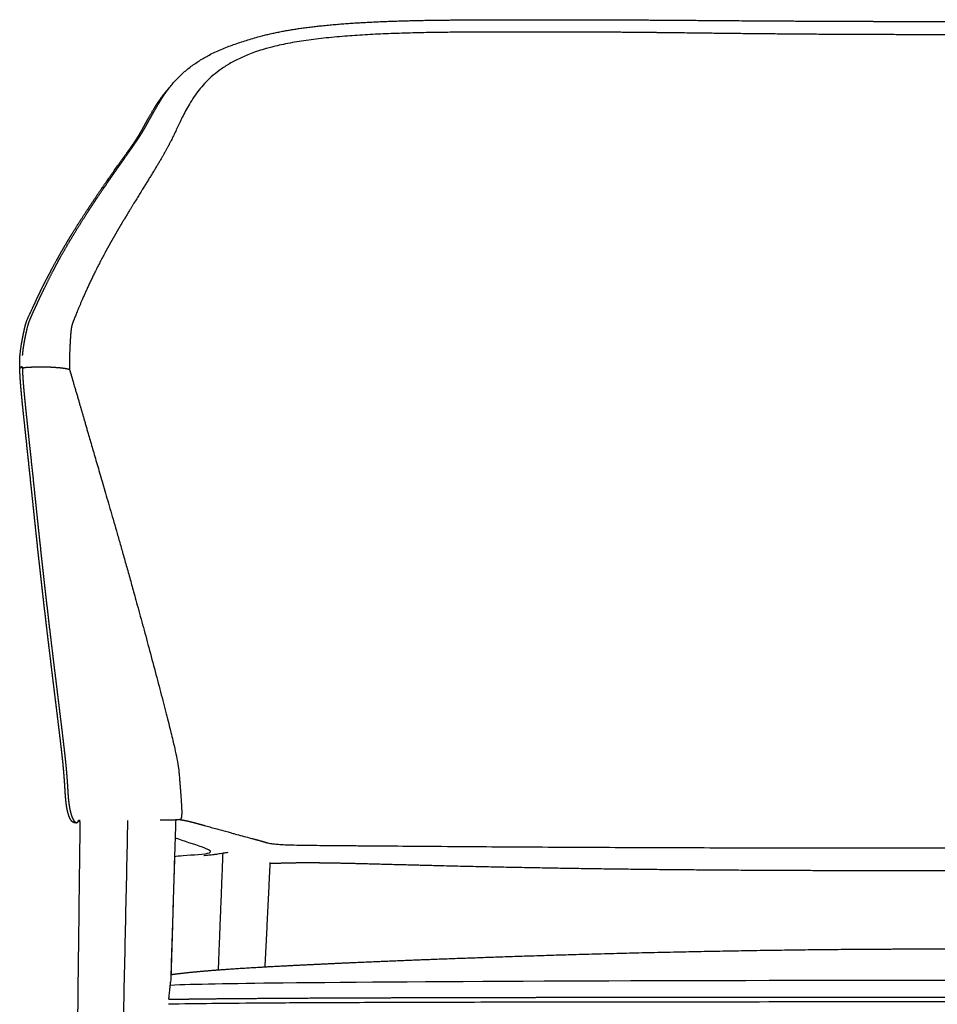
# Model space of a CAD drawing. Header units: millimetres. Extents: x 1682 to 3183, y 1190 to 3069.
# Tile 8 of 9: x 2610 to 2897, y 2761 to 3069. Entities that reach past the tile are written whole.
import ezdxf

# ---------------------------------------------------------------- set-up
doc = ezdxf.new("R2010")
doc.units = ezdxf.units.MM
doc.header["$MEASUREMENT"] = 0
doc.layers.add('2DVýkres$viditelné$tečné', color=7, linetype='Continuous', true_color=0x000000)
doc.layers.add('2DVýkres$viditelné$čáry', color=7, linetype='Continuous', true_color=0x000000)

msp = doc.modelspace()

# ---------------------------------------------------------------- linework, layer by layer
at = {"layer": '2DVýkres$viditelné$tečné'}
for points, weights, knots in [([(3167.78, 2959.35), (3167.78, 2960.19), (3167.78, 2961.03), (3167.76, 2961.93), (3167.75, 2962.89), (3167.73, 2963.85), (3167.69, 2964.81), (3167.62, 2966.89), (3167.51, 2968.72), (3167.41, 2970.02), (3167.21, 2972.63), (3167.04, 2973.13), (3166.48, 2974.55), (3165.37, 2977.4), (3162.7, 2983.92), (3159.38, 2990.54), (3152.75, 3003.77), (3143.55, 3017.39), (3138.55, 3026.08), (3137.3, 3028.25), (3136.31, 3030.11), (3135.25, 3032.33), (3134.19, 3034.54), (3133.06, 3037.1), (3131.34, 3040.29), (3127.9, 3046.66), (3122.11, 3055.54), (3104.48, 3060.05), (3086.85, 3064.55), (3057.38, 3064.67), (3032.1, 3064.7), (3019.46, 3064.71), (3007.86, 3064.7), (2997.88, 3064.64), (2987.9, 3064.58), (2979.53, 3064.46), (2971.73, 3064.37), (2940.55, 3063.98), (2918.56, 3063.88), (2896.58, 3063.88), (2874.59, 3063.88), (2852.6, 3063.98), (2821.42, 3064.37), (2813.62, 3064.46), (2805.25, 3064.58), (2795.27, 3064.64), (2785.29, 3064.7), (2773.69, 3064.71), (2761.05, 3064.7), (2735.77, 3064.67), (2706.3, 3064.55), (2688.67, 3060.05), (2671.04, 3055.54), (2665.25, 3046.66), (2661.81, 3040.29), (2660.09, 3037.1), (2658.96, 3034.54), (2657.9, 3032.33), (2656.84, 3030.11), (2655.85, 3028.25), (2654.6, 3026.08), (2649.6, 3017.39), (2640.4, 3003.77), (2633.77, 2990.54), (2630.45, 2983.92), (2627.79, 2977.4), (2626.67, 2974.55), (2626.11, 2973.13), (2625.94, 2972.63), (2625.74, 2970.02), (2625.64, 2968.72), (2625.53, 2966.89), (2625.46, 2964.81), (2625.42, 2963.85), (2625.4, 2962.89), (2625.39, 2961.93), (2625.37, 2961.03), (2625.37, 2960.19), (2625.37, 2959.35)], [1, 0.997773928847, 1.00265929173, 1.00508531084, 1.00504818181, 1.00504818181, 1.00508531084, 1.00009947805, 1.00009947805, 1.00009947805, 1.00009947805, 1.00009947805, 1.00009947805, 1.00009947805, 1.00009947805, 1.00009947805, 1.00009947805, 1.00009947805, 1.00009947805, 1.00009947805, 1.00009947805, 1.00009947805, 1.00009947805, 1.00009947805, 1.00009947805, 1.00009947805, 1.00009947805, 1.00009947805, 1.00009947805, 1.00009947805, 1.00009947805, 1.00009947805, 1.00009947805, 1.00009947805, 1.00009947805, 1.00009947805, 1.00009947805, 1.00009947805, 1.00009947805, 1.00009947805, 1.00009947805, 1.00009947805, 1.00009947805, 1.00009947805, 1.00009947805, 1.00009947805, 1.00009947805, 1.00009947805, 1.00009947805, 1.00009947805, 1.00009947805, 1.00009947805, 1.00009947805, 1.00009947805, 1.00009947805, 1.00009947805, 1.00009947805, 1.00009947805, 1.00009947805, 1.00009947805, 1.00009947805, 1.00009947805, 1.00009947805, 1.00009947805, 1.00009947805, 1.00009947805, 1.00009947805, 1.00009947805, 1.00009947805, 1.00009947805, 1.00009947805, 1.00009947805, 1.00511200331, 1.00507684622, 1.00507684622, 1.00511200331, 1.00267875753, 0.997775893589, 0.99999090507], [-1416.720918, -1416.720918, -1416.720918, -1416.720918, -1407.866412, -1407.866412, -1407.866412, -1404.985635, -1404.985635, -1404.985635, -1387.276623, -1387.276623, -1387.276623, -1351.8586, -1351.8586, -1351.8586, -1281.022554, -1281.022554, -1281.022554, -1139.350463, -1139.350463, -1139.350463, -1103.93244, -1103.93244, -1103.93244, -1068.514417, -1068.514417, -1068.514417, -997.678371, -997.678371, -997.678371, -926.842325, -926.842325, -926.842325, -891.424302, -891.424302, -891.424302, -856.006279, -856.006279, -856.006279, -714.334187, -714.334187, -714.334187, -572.662095, -572.662095, -572.662095, -537.244073, -537.244073, -537.244073, -501.82605, -501.82605, -501.82605, -430.990004, -430.990004, -430.990004, -360.153958, -360.153958, -360.153958, -324.735935, -324.735935, -324.735935, -289.317912, -289.317912, -289.317912, -147.64582, -147.64582, -147.64582, -76.809774, -76.809774, -76.809774, -41.391751, -41.391751, -41.391751, -23.68274, -23.68274, -23.68274, -20.801901, -20.801901, -20.801901, -11.947395, -11.947395, -11.947395, -11.947395]), ([(2610.7, 2959.59), (2610.78, 2959.77), (2610.94, 2959.82), (2611.16, 2959.86), (2611.38, 2959.91), (2611.66, 2959.95), (2612, 2959.98), (2612.67, 2960.05), (2613.48, 2960.06), (2614.18, 2960.07), (2615.6, 2960.1), (2616.64, 2960.15), (2617.88, 2960.13), (2619.12, 2960.1), (2620.56, 2960), (2621.79, 2959.91), (2622.39, 2959.86), (2622.99, 2959.8), (2623.59, 2959.71), (2624.19, 2959.62), (2624.79, 2959.51), (2625.37, 2959.35)], [0.999960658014, 0.999120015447, 1.00324106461, 1.00523295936, 1.00725348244, 1.00708320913, 1.00472213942, 1, 1, 1, 1, 1, 1, 1, 1, 1.01173962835, 1.01132890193, 1.01132890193, 1.01173962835, 1.00815497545, 0.999852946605, 0.996641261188], [-23.863994, -23.863994, -23.863994, -23.863994, -22.392324, -22.392324, -22.392324, -20.899502, -20.899502, -20.899502, -17.913859, -17.913859, -17.913859, -11.942573, -11.942573, -11.942573, -5.971286, -5.971286, -5.971286, -4.165199, -4.165199, -4.165199, -1.179556, -1.179556, -1.179556, -1.179556]), ([(2610.7, 2959.96), (2610.7, 2958.8), (2610.76, 2957.59), (2610.84, 2956.37), (2610.88, 2955.76), (2610.93, 2955.14), (2610.98, 2954.53), (2611.03, 2953.92), (2611.08, 2953.3), (2611.14, 2952.69), (2611.25, 2951.45), (2611.37, 2950.21), (2611.5, 2948.97), (2611.63, 2947.6), (2611.78, 2946.23), (2611.92, 2944.85), (2612.18, 2942.4), (2612.44, 2939.95), (2612.7, 2937.49), (2613.23, 2932.59), (2613.75, 2927.68), (2614.27, 2922.78), (2614.52, 2920.32), (2614.78, 2917.87), (2615.04, 2915.42), (2615.3, 2912.96), (2615.55, 2910.51), (2615.82, 2908.05), (2616.34, 2903.13), (2616.88, 2898.21), (2617.43, 2893.3), (2617.98, 2888.39), (2618.55, 2883.48), (2619.13, 2878.57), (2619.42, 2876.12), (2619.71, 2873.67), (2620.01, 2871.23), (2620.3, 2868.76), (2620.6, 2866.3), (2620.91, 2863.83), (2621.21, 2861.37), (2621.51, 2858.9), (2621.81, 2856.44), (2622.12, 2853.97), (2622.42, 2851.5), (2622.72, 2849.04), (2623.02, 2846.57), (2623.31, 2844.11), (2623.6, 2841.64), (2623.8, 2839.92), (2624, 2838.2), (2624.18, 2836.46), (2624.28, 2835.4), (2624.38, 2834.34), (2624.47, 2833.27), (2624.54, 2832.48), (2624.6, 2831.69), (2624.65, 2830.9), (2624.7, 2830.29), (2624.74, 2829.67), (2624.78, 2829.05), (2624.82, 2828.28), (2624.87, 2827.5), (2624.92, 2826.71), (2624.96, 2826.06), (2625.02, 2825.42), (2625.08, 2824.77), (2625.15, 2824.12), (2625.23, 2823.47), (2625.34, 2822.82), (2625.44, 2822.18), (2625.57, 2821.55), (2625.73, 2820.92), (2625.89, 2820.31), (2626.07, 2819.73), (2626.29, 2819.22), (2626.5, 2818.72), (2626.75, 2818.29), (2627, 2818.03), (2627.28, 2817.74), (2627.56, 2817.64), (2627.81, 2817.71)], [1, 1, 1, 1, 0.999979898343, 0.999979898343, 1, 0.999994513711, 0.999994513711, 1, 0.99999308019, 0.99999308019, 1, 0.999997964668, 0.999997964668, 1, 0.999999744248, 0.999999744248, 1, 0.999999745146, 0.999999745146, 1, 0.999999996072, 0.999999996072, 1, 0.999999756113, 0.999999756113, 1, 0.999997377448, 0.999997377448, 1, 0.999997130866, 0.999997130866, 1, 0.999999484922, 0.999999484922, 1, 0.999999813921, 0.999999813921, 1, 0.999999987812, 0.999999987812, 1, 0.99999991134, 0.99999991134, 1, 0.99999819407, 0.99999819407, 1, 1, 1, 1, 0.999975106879, 0.999975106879, 1, 0.999986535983, 0.999986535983, 1, 0.999993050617, 0.999993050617, 1, 1, 1, 1, 0.999908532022, 0.999908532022, 1, 0.999693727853, 0.999693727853, 1, 0.999337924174, 0.999337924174, 1, 1, 1, 1, 1, 1, 1, 1, 1, 1], [0, 0, 0, 0, 3.720795, 3.720795, 3.720795, 5.56614, 5.56614, 5.56614, 7.41323, 7.41323, 7.41323, 11.149819, 11.149819, 11.149819, 15.288403, 15.288403, 15.288403, 22.69082, 22.69082, 22.69082, 37.489788, 37.489788, 37.489788, 44.888653, 44.888653, 44.888653, 52.295795, 52.295795, 52.295795, 67.139251, 67.139251, 67.139251, 81.963614, 81.963614, 81.963614, 89.359019, 89.359019, 89.359019, 96.808807, 96.808807, 96.808807, 104.259885, 104.259885, 104.259885, 111.712706, 111.712706, 111.712706, 119.162428, 119.162428, 119.162428, 124.381253, 124.381253, 124.381253, 127.586148, 127.586148, 127.586148, 129.963463, 129.963463, 129.963463, 131.818347, 131.818347, 131.818347, 134.174431, 134.174431, 134.174431, 136.120502, 136.120502, 136.120502, 138.085795, 138.085795, 138.085795, 140.035268, 140.035268, 140.035268, 141.827404, 141.827404, 141.827404, 143.575587, 143.575587, 143.575587, 145.47986, 145.47986, 145.47986, 145.47986]), ([(2625.37, 2959.35), (2625.66, 2958.44), (2625.97, 2957.38), (2626.41, 2955.88), (2626.98, 2953.92), (2627.55, 2951.96), (2628.13, 2950.01), (2629.58, 2945.05), (2631.81, 2937.26), (2635.19, 2925.69), (2638.56, 2914.11), (2643.08, 2898.73), (2649.2, 2876.05), (2652.26, 2864.71), (2655.72, 2851.55), (2657.53, 2844.06), (2659.34, 2836.56), (2659.49, 2834.74), (2659.63, 2833.11), (2660.18, 2826.58), (2660.44, 2823.06), (2660.47, 2821.23), (2660.48, 2820.34), (2660.44, 2819.71), (2660.36, 2819.33), (2660.28, 2818.94), (2660.15, 2818.78), (2659.98, 2818.66)], [1, 1.00060377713, 1.00917488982, 1.01308434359, 1.01308429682, 1.01308429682, 1.01308434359, 1.00223244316, 1.00223244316, 1.00223244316, 1.00223244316, 1.00223244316, 1.00223244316, 1.00223244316, 1.00223244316, 1.00223244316, 1.00223244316, 1.00223244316, 1.00223244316, 1.00223244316, 1.00223244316, 1.02405880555, 1.03497198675, 1.03690199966, 1.02984884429, 1.02279568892, 1.00675936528, 1.00223244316], [0, 0, 0, 0, 18.23799, 18.23799, 18.23799, 24.35996, 24.35996, 24.35996, 60.835939, 60.835939, 60.835939, 97.311919, 97.311919, 97.311919, 115.549909, 115.549909, 115.549909, 133.787898, 133.787898, 133.787898, 206.739858, 206.739858, 206.739858, 243.215837, 243.215837, 243.215837, 279.691817, 279.691817, 279.691817, 279.691817]), ([(2628.76, 2818.37), (2628.62, 2818.37), (2628.49, 2818.37), (2628.37, 2818.38), (2628.3, 2818.38), (2628.24, 2818.38), (2628.18, 2818.38)], [1.00692084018, 1.00664235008, 1.00612665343, 1.00537375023, 1.00494993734, 1.00445096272, 1.00392600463], [37.74717, 37.74717, 37.74717, 37.74717, 38.535228, 38.535228, 38.535228, 38.97883, 38.97883, 38.97883, 38.97883]), ([(2659.98, 2818.66), (2659.53, 2818.59), (2659, 2818.55), (2658.33, 2818.52), (2657.66, 2818.49), (2656.84, 2818.46), (2655.86, 2818.45), (2655.16, 2818.44), (2654.46, 2818.43), (2653.76, 2818.43)], [1, 0.999927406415, 1.00954348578, 1.01398726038, 1.01843103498, 1.01770250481, 1.01180166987, 1.01179502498, 1.01179502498, 1.01180166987], [0, 0, 0, 0, 5.13803, 5.13803, 5.13803, 10.276061, 10.276061, 10.276061, 12.373203, 12.373203, 12.373203, 12.373203]), ([(2659.98, 2818.66), (2660.1, 2818.63), (2660.23, 2818.61), (2660.36, 2818.59), (2660.51, 2818.56), (2660.65, 2818.54), (2660.8, 2818.51), (2661.13, 2818.45), (2661.43, 2818.4), (2661.67, 2818.36), (2662.14, 2818.27), (2662.34, 2818.23), (2662.77, 2818.12), (2663.63, 2817.91), (2665.43, 2817.41), (2667.61, 2816.8), (2672.65, 2815.41), (2677.7, 2814.03), (2682.76, 2812.66), (2684, 2812.32), (2685.18, 2812.01), (2685.85, 2811.81), (2686.52, 2811.62), (2686.69, 2811.56), (2686.98, 2811.47), (2687.55, 2811.29), (2688.6, 2811), (2692.75, 2810.82), (2696.89, 2810.65), (2704.13, 2810.59), (2710.22, 2810.55), (2713.27, 2810.52), (2716.03, 2810.5), (2723.4, 2810.44), (2733.83, 2810.36), (2744.26, 2810.28), (2754.7, 2810.21), (2802.45, 2809.89), (2849.51, 2809.79), (2896.58, 2809.79), (2943.64, 2809.79), (2990.7, 2809.89), (3038.46, 2810.21), (3048.89, 2810.28), (3059.32, 2810.36), (3069.75, 2810.44), (3077.12, 2810.5), (3079.88, 2810.52), (3082.93, 2810.55), (3089.02, 2810.59), (3096.26, 2810.65), (3100.41, 2810.82), (3104.55, 2811), (3105.6, 2811.29), (3106.17, 2811.47), (3106.46, 2811.56), (3106.63, 2811.62), (3107.3, 2811.81), (3107.98, 2812.01), (3109.16, 2812.32), (3110.39, 2812.66), (3115.45, 2814.03), (3120.5, 2815.41), (3125.55, 2816.8), (3127.72, 2817.41), (3129.52, 2817.91), (3130.38, 2818.12), (3130.81, 2818.23), (3131.01, 2818.27), (3131.49, 2818.36), (3131.72, 2818.4), (3132.02, 2818.45), (3132.35, 2818.51), (3132.5, 2818.54), (3132.64, 2818.56), (3132.79, 2818.59), (3132.92, 2818.61), (3133.05, 2818.63), (3133.17, 2818.66)], [1, 0.999748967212, 0.999748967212, 1, 0.999992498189, 0.999992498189, 1, 0.995409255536, 0.995409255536, 0.995409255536, 0.995409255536, 0.995409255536, 0.995409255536, 0.995409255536, 0.995409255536, 0.995409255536, 0.995407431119, 0.995407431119, 0.995409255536, 0.995409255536, 0.995409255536, 0.995409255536, 0.995409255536, 0.995409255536, 0.995409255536, 0.995409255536, 0.995409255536, 0.995409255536, 0.995409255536, 0.995409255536, 0.995409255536, 0.995409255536, 0.995409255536, 0.995409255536, 0.995409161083, 0.995409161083, 0.995409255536, 0.995409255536, 0.995409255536, 0.995409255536, 0.995409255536, 0.995409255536, 0.995409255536, 0.995409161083, 0.995409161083, 0.995409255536, 0.995409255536, 0.995409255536, 0.995409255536, 0.995409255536, 0.995409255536, 0.995409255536, 0.995409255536, 0.995409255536, 0.995409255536, 0.995409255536, 0.995409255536, 0.995409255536, 0.995409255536, 0.995409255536, 0.995409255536, 0.995407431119, 0.995407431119, 0.995409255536, 0.995409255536, 0.995409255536, 0.995409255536, 0.995409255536, 0.995409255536, 0.995409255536, 0.995409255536, 0.995409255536, 1.00004535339, 1.00003445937, 1.00003445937, 1.00004535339, 0.999797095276, 0.999797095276, 1.00004535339], [0, 0, 0, 0, 0.389928, 0.389928, 0.389928, 0.835749, 0.835749, 0.835749, 18.54476, 18.54476, 18.54476, 53.962783, 53.962783, 53.962783, 124.798829, 124.798829, 124.798829, 140.507541, 140.507541, 140.507541, 175.925564, 175.925564, 175.925564, 211.343587, 211.343587, 211.343587, 282.179633, 282.179633, 282.179633, 353.015679, 353.015679, 353.015679, 388.433702, 388.433702, 388.433702, 419.727522, 419.727522, 419.727522, 561.399613, 561.399613, 561.399613, 703.071705, 703.071705, 703.071705, 734.365525, 734.365525, 734.365525, 769.783548, 769.783548, 769.783548, 840.619594, 840.619594, 840.619594, 911.45564, 911.45564, 911.45564, 946.873663, 946.873663, 946.873663, 982.291686, 982.291686, 982.291686, 998.000398, 998.000398, 998.000398, 1068.836444, 1068.836444, 1068.836444, 1104.254467, 1104.254467, 1104.254467, 1121.963478, 1121.963478, 1121.963478, 1122.409099, 1122.409099, 1122.409099, 1122.799729, 1122.799729, 1122.799729, 1122.799729])]:
    msp.add_rational_spline(points, weights, degree=3, knots=knots, dxfattribs=at)
for points in [[(2632.61, 2309.92), (2638.13, 2564.16), (2643.66, 2818.4)], [(2671.95, 2771.71), (2672.67, 2789.91), (2673.39, 2808.11)]]:
    msp.add_open_spline(points, degree=2, dxfattribs=at)
for points, knots in [([(2658.23, 2807.16), (2658.9, 2807.26), (2659.8, 2807.36), (2660.91, 2807.45), (2663.73, 2807.67), (2667.97, 2807.83), (2669.14, 2808.3), (2669.52, 2808.46), (2669.58, 2808.65), (2669.42, 2808.86)], [-380.310218, -380.310218, -380.310218, -380.310218, -365.89909, -365.89909, -365.89909, -329.309181, -329.309181, -329.309181, -317.407253, -317.407253, -317.407253, -317.407253]), ([(3136.83, 2760.98), (3134.6, 2761.01), (3129.97, 2761.08), (3119.79, 2761.2), (3105.25, 2761.32), (3084.59, 2761.43), (3046.94, 2761.56), (2983.62, 2761.66), (2897.62, 2761.69), (2821.13, 2761.66), (2766.34, 2761.59), (2734.12, 2761.52), (2708.44, 2761.43), (2687.67, 2761.32), (2671.03, 2761.18), (2660.85, 2761.05), (2656.32, 2760.98)], [0, 0, 0, 0, 6.69209, 13.899085, 30.543086, 50.311112, 75.882059, 143.488101, 240.25663, 333.894223, 372.94616, 404.631725, 430.573293, 449.970182, 466.932028, 480.512971, 480.512971, 480.512971, 480.512971])]:
    msp.add_open_spline(points, degree=3, knots=knots, dxfattribs=at)
at = {"layer": '2DVýkres$viditelné$čáry'}
for points, weights, degree, knots in [([(2610.75, 2963.63), (2610.82, 2964.56), (2610.93, 2965.49), (2611.07, 2966.41), (2611.22, 2967.43), (2611.39, 2968.34), (2611.71, 2969.92), (2611.85, 2970.57), (2612, 2971.24), (2612.06, 2971.52), (2612.17, 2972.03), (2612.39, 2972.91), (2612.64, 2973.81), (2613.05, 2974.9), (2613.37, 2975.61), (2613.56, 2976.03), (2614.21, 2977.47), (2614.83, 2978.84), (2616.08, 2981.53), (2616.74, 2982.94), (2618.83, 2987.27), (2620.22, 2990.01), (2621.61, 2992.57), (2621.86, 2993.05), (2622.12, 2993.52), (2622.38, 2993.99), (2623.05, 2995.21), (2624.43, 2997.63), (2627.45, 3002.73), (2631.63, 3009.33), (2636.18, 3016.07), (2639.45, 3020.79), (2641.75, 3024.06), (2643.37, 3026.35), (2644.55, 3028.03), (2644.85, 3028.46), (2646.42, 3030.7), (2647.6, 3032.42), (2648.77, 3034.43), (2649.2, 3035.16), (2649.6, 3035.89), (2650.32, 3037.2), (2650.67, 3037.83), (2651.69, 3039.67), (2652.39, 3040.9), (2653.17, 3042.19), (2653.31, 3042.43), (2653.46, 3042.67), (2653.82, 3043.25), (2654.06, 3043.65), (2654.77, 3044.74), (2655.21, 3045.4), (2655.69, 3046.06), (2656.29, 3046.89), (2657.53, 3048.49), (2659.56, 3050.69), (2661.75, 3052.71), (2664.14, 3054.57), (2666.75, 3056.28), (2669.56, 3057.84), (2672.03, 3058.99), (2674.12, 3059.85), (2675.2, 3060.26), (2675.75, 3060.46), (2676, 3060.55), (2676.5, 3060.73), (2677.57, 3061.11), (2679, 3061.59), (2680.77, 3062.15), (2681.95, 3062.51), (2682.54, 3062.69), (2683.51, 3062.98), (2684.49, 3063.25), (2685.47, 3063.51), (2686.38, 3063.75), (2688.25, 3064.2), (2691.19, 3064.82), (2694.34, 3065.39), (2698.96, 3066.1), (2705.21, 3066.84), (2713.36, 3067.51), (2722.25, 3067.99), (2732.35, 3068.32), (2744.26, 3068.5), (2752.98, 3068.53), (2757.81, 3068.54), (2768.82, 3068.57), (2780.63, 3068.59), (2792.09, 3068.55), (2796.87, 3068.54), (2801.59, 3068.51), (2810.76, 3068.45), (2814.91, 3068.42), (2819.25, 3068.39), (2831.35, 3068.29), (2843.25, 3068.21), (2861.63, 3068.11), (2867.68, 3068.09), (2881.6, 3068.04), (2888.86, 3068.03), (2896.58, 3068.03), (2904.29, 3068.03), (2911.55, 3068.04), (2925.48, 3068.09), (2931.52, 3068.11), (2949.9, 3068.21), (2961.8, 3068.29), (2973.9, 3068.39), (2978.25, 3068.42), (2982.39, 3068.45), (2991.56, 3068.51), (2996.28, 3068.54), (3001.06, 3068.55), (3012.52, 3068.59), (3024.34, 3068.57), (3035.34, 3068.54), (3040.17, 3068.53), (3048.89, 3068.5), (3060.8, 3068.32), (3070.9, 3067.99), (3079.79, 3067.51), (3087.94, 3066.84), (3094.19, 3066.1), (3098.81, 3065.39), (3101.96, 3064.82), (3104.9, 3064.2), (3106.77, 3063.75), (3107.68, 3063.51), (3108.66, 3063.25), (3109.64, 3062.98), (3110.61, 3062.69), (3110.9, 3062.6), (3111.48, 3062.43), (3112.67, 3062.06), (3114.15, 3061.59), (3115.83, 3061.02), (3116.91, 3060.64), (3117.4, 3060.46), (3117.96, 3060.26), (3119.04, 3059.85), (3121.13, 3058.99), (3123.59, 3057.84), (3126.4, 3056.28), (3129.01, 3054.57), (3131.4, 3052.71), (3133.59, 3050.69), (3135.62, 3048.49), (3136.86, 3046.89), (3137.46, 3046.06), (3137.94, 3045.4), (3138.38, 3044.74), (3139.09, 3043.65), (3139.34, 3043.25), (3139.69, 3042.67), (3139.84, 3042.43), (3139.98, 3042.19), (3140.76, 3040.9), (3141.46, 3039.67), (3142.49, 3037.83), (3142.83, 3037.2), (3143.55, 3035.89), (3143.96, 3035.16), (3144.38, 3034.43), (3145.56, 3032.42), (3146.73, 3030.7), (3148.3, 3028.46), (3148.6, 3028.03), (3149.78, 3026.35), (3151.4, 3024.06), (3153.7, 3020.79), (3156.97, 3016.07), (3161.52, 3009.33), (3166.44, 3001.56), (3169.42, 2996.43), (3170.77, 2993.99), (3171.03, 2993.52), (3171.29, 2993.05), (3171.54, 2992.57), (3172.93, 2990.01), (3174.32, 2987.27), (3176.41, 2982.94), (3177.07, 2981.53), (3178.32, 2978.84), (3178.94, 2977.47), (3179.59, 2976.03), (3179.7, 2975.78), (3179.89, 2975.36), (3180.2, 2974.65), (3180.51, 2973.81), (3180.84, 2972.63), (3181.04, 2971.75), (3181.15, 2971.24), (3181.31, 2970.57), (3181.45, 2969.92), (3181.76, 2968.34), (3181.93, 2967.42), (3182.09, 2966.4), (3182.23, 2965.48), (3182.33, 2964.55), (3182.41, 2963.62)], [1, 0.999556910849, 0.999556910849, 1, 1, 1, 1, 1, 1, 1, 1, 1, 1, 1, 1, 1, 1, 1, 1, 1, 1, 1, 1, 0.999992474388, 0.999992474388, 1, 1, 1, 1, 1, 1, 1, 1, 1, 1, 1, 1, 1, 1, 1, 1, 1, 1, 1, 1, 1, 1, 1, 1, 1, 1, 1, 1, 1, 1, 1, 1, 1, 1, 1, 1, 1, 1, 1, 1, 1, 1, 1, 1, 1, 1, 0.999900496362, 0.999900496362, 1, 1, 1, 1, 1, 1, 1, 1, 1, 1, 1, 1, 1, 1, 1, 1, 1, 1, 1, 1, 1, 1, 1, 1, 1, 1, 1, 1, 1, 1, 1, 1, 1, 1, 1, 1, 1, 1, 1, 1, 1, 1, 1, 1, 1, 1, 1, 1, 1, 1, 1, 1, 1, 1, 1, 0.999900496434, 0.999900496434, 1, 1, 1, 1, 1, 1, 1, 1, 1, 1, 1, 1, 1, 1, 1, 1, 1, 1, 1, 1, 1, 1, 1, 1, 1, 1, 1, 1, 1, 1, 1, 1, 1, 1, 1, 1, 1, 1, 1, 1, 1, 1, 1, 1, 1, 0.999992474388, 0.999992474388, 1, 1, 1, 1, 1, 1, 1, 1, 1, 1, 1, 1, 1, 1, 1, 1, 1, 1, 1, 1, 0.999565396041, 0.999565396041, 1], 3, [0, 0, 0, 0, 2.803275, 2.803275, 2.803275, 10.478025, 10.478025, 17.354032, 17.354032, 17.354032, 18.220329, 18.907217, 20.062354, 21.037845, 22.403141, 22.403141, 22.403141, 39.304437, 39.304437, 57.711063, 57.711063, 95.588521, 95.588521, 95.588521, 97.205021, 97.205021, 97.205021, 101.368905, 105.564454, 114.993152, 124.79331, 129.964687, 132.207165, 136.789362, 138.37554, 138.37554, 138.37554, 168.57765, 168.57765, 168.57765, 182.482645, 182.482645, 193.030494, 193.030494, 210.324413, 210.324413, 210.324413, 215.006805, 215.006805, 221.490528, 221.490528, 230.743465, 230.743465, 230.743465, 233.820918, 236.805508, 239.717504, 242.756501, 245.903544, 249.058404, 252.378994, 254.073752, 255.839129, 255.839129, 255.839129, 256.636606, 257.425126, 259.265626, 261.15867, 262.984233, 262.984233, 262.984233, 266.02906, 266.02906, 266.02906, 268.848154, 271.812771, 275.03283, 278.448286, 285.838151, 293.90925, 302.972568, 312.552884, 324.222389, 338.710575, 338.710575, 338.710575, 374.677073, 374.677073, 374.677073, 389.268728, 389.268728, 402.289458, 402.289458, 402.289458, 438.627341, 438.627341, 456.986173, 456.986173, 479.811418, 479.811418, 479.811418, 502.636663, 502.636663, 520.995496, 520.995496, 557.333379, 557.333379, 557.333379, 570.354108, 570.354108, 584.945763, 584.945763, 584.945763, 620.912261, 620.912261, 620.912261, 635.400447, 647.069953, 656.650268, 665.713587, 673.784685, 681.17455, 684.590006, 687.810065, 690.774683, 693.593776, 693.593776, 693.593776, 696.638604, 696.638604, 696.638604, 697.530981, 698.464166, 700.35721, 702.19771, 703.783707, 703.783707, 703.783707, 705.549085, 707.243842, 710.564432, 713.719293, 716.866336, 719.905332, 722.817328, 725.801918, 728.879371, 728.879371, 728.879371, 738.132072, 738.132072, 744.615905, 744.615905, 749.298424, 749.298424, 749.298424, 766.592061, 766.592061, 777.139952, 777.139952, 791.045186, 791.045186, 791.045186, 821.247296, 821.247296, 821.247296, 822.833474, 827.415671, 829.658149, 834.829545, 844.629684, 854.058382, 862.417816, 862.417816, 862.417816, 864.034315, 864.034315, 864.034315, 901.911182, 901.911182, 920.318065, 920.318065, 937.219695, 937.219695, 937.219695, 938.040546, 938.584991, 939.560482, 940.715619, 942.268804, 942.268804, 942.268804, 949.147171, 949.147171, 956.824777, 956.824777, 956.824777, 959.615623, 959.615623, 959.615623, 959.615623]), ([(2609.9, 2959.58), (2609.8, 2961.08), (2609.84, 2962.3), (2609.92, 2963.4), (2609.96, 2963.93), (2610.02, 2964.46), (2610.08, 2964.98), (2610.14, 2965.47), (2610.21, 2965.97), (2610.29, 2966.46), (2610.42, 2967.33), (2610.57, 2968.19), (2610.74, 2969.06), (2610.82, 2969.49), (2610.91, 2969.93), (2611, 2970.37), (2611.09, 2970.84), (2611.2, 2971.32), (2611.3, 2971.79), (2611.5, 2972.66), (2611.71, 2973.5), (2611.97, 2974.24), (2612.08, 2974.57), (2612.21, 2974.9), (2612.35, 2975.22), (2612.45, 2975.46), (2612.56, 2975.69), (2612.67, 2975.92), (2612.89, 2976.38), (2613.1, 2976.84), (2613.32, 2977.3), (2613.57, 2977.85), (2613.83, 2978.41), (2614.08, 2978.96), (2614.33, 2979.5), (2614.59, 2980.04), (2614.84, 2980.58), (2615.88, 2982.78), (2616.94, 2984.96), (2618.04, 2987.12), (2619.13, 2989.27), (2620.26, 2991.4), (2621.43, 2993.52), (2623.78, 2997.75), (2626.28, 3001.87), (2628.87, 3005.92), (2631.46, 3009.97), (2634.15, 3013.95), (2636.89, 3017.89), (2638.26, 3019.85), (2639.64, 3021.81), (2641.03, 3023.75), (2641.72, 3024.73), (2642.42, 3025.7), (2643.12, 3026.67), (2643.74, 3027.53), (2644.36, 3028.38), (2644.96, 3029.22), (2645.75, 3030.36), (2646.5, 3031.47), (2647.15, 3032.56), (2647.71, 3033.48), (2648.21, 3034.4), (2648.71, 3035.31), (2649.21, 3036.22), (2649.7, 3037.13), (2650.21, 3038.03), (2650.72, 3038.94), (2651.25, 3039.85), (2651.79, 3040.74), (2653.21, 3043.07), (2654.81, 3045.4), (2656.93, 3047.7)], [1, 1, 1, 1, 0.999826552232, 0.999826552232, 1, 0.999926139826, 0.999926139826, 1, 0.999887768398, 0.999887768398, 1, 0.999986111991, 0.999986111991, 1, 0.999965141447, 0.999965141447, 1, 1, 1, 1, 0.999456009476, 0.999456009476, 1, 0.999934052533, 0.999934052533, 1, 0.999997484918, 0.999997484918, 1, 0.999999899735, 0.999999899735, 1, 0.999992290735, 0.999992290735, 1, 1, 1, 1, 0.99988647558, 0.99988647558, 1, 1, 1, 1, 1, 1, 1, 0.999987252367, 0.999987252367, 1, 0.999997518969, 0.999997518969, 1, 1, 1, 1, 1, 1, 1, 1, 1, 1, 1, 1, 1, 0.999900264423, 0.999900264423, 1, 1, 1, 1], 3, [0.07375, 0.07375, 0.07375, 0.07375, 7.460866, 7.460866, 7.460866, 9.049138, 9.049138, 9.049138, 10.539264, 10.539264, 10.539264, 13.17815, 13.17815, 13.17815, 14.511248, 14.511248, 14.511248, 15.967346, 15.967346, 15.967346, 23.709584, 23.709584, 23.709584, 24.763876, 24.763876, 24.763876, 25.533667, 25.533667, 25.533667, 27.057326, 27.057326, 27.057326, 28.884673, 28.884673, 28.884673, 30.676409, 30.676409, 30.676409, 60.236187, 60.236187, 60.236187, 67.479597, 67.479597, 67.479597, 126.889657, 126.889657, 126.889657, 186.295757, 186.295757, 186.295757, 193.467173, 193.467173, 193.467173, 197.058424, 197.058424, 197.058424, 210.095528, 210.095528, 210.095528, 227.61155, 227.61155, 227.61155, 242.526733, 242.526733, 242.526733, 257.306275, 257.306275, 257.306275, 260.444558, 260.444558, 260.444558, 298.495983, 298.495983, 298.495983, 298.495983]), ([(2609.9, 2959.61), (2609.95, 2960.12), (2610.57, 2960.21), (2610.62, 2960.22), (2610.66, 2960.22)], [0.922238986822, 0.753259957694, 1, 0.998970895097, 1], 2, [-4.828531, -4.828531, -4.828531, -3.769911, -3.769911, -3.679122, -3.679122, -3.679122]), ([(2627.64, 2817.64), (2627.4, 2817.57), (2627.14, 2817.57), (2626.89, 2817.65), (2626.61, 2817.74), (2626.37, 2817.9), (2626.16, 2818.12), (2626, 2818.28), (2625.86, 2818.48), (2625.62, 2818.9), (2625.51, 2819.12), (2625.4, 2819.37), (2625.27, 2819.68), (2625.15, 2820.01), (2625.06, 2820.34), (2624.99, 2820.55), (2624.93, 2820.76), (2624.88, 2820.98), (2624.73, 2821.58), (2624.6, 2822.18), (2624.51, 2822.79), (2624.41, 2823.42), (2624.33, 2824.04), (2624.27, 2824.67), (2624.2, 2825.31), (2624.15, 2825.94), (2624.11, 2826.58), (2624.06, 2827.36), (2624.01, 2828.14), (2623.97, 2828.92), (2623.93, 2829.54), (2623.89, 2830.16), (2623.84, 2830.78), (2623.79, 2831.57), (2623.72, 2832.36), (2623.66, 2833.16), (2623.57, 2834.21), (2623.47, 2835.27), (2623.37, 2836.32), (2623.19, 2838.04), (2622.99, 2839.77), (2622.79, 2841.48), (2622.5, 2843.95), (2622.21, 2846.41), (2621.91, 2848.88), (2621.61, 2851.34), (2621.31, 2853.81), (2621, 2856.27), (2620.7, 2858.74), (2620.4, 2861.2), (2620.1, 2863.66), (2619.8, 2866.13), (2619.5, 2868.59), (2619.2, 2871.06), (2618.9, 2873.5), (2618.61, 2875.95), (2618.32, 2878.4), (2617.74, 2883.3), (2617.18, 2888.21), (2616.62, 2893.11), (2616.07, 2898.03), (2615.53, 2902.94), (2615.01, 2907.86), (2614.75, 2910.31), (2614.49, 2912.77), (2614.23, 2915.22), (2613.98, 2917.67), (2613.72, 2920.13), (2613.46, 2922.58), (2612.95, 2927.48), (2612.42, 2932.39), (2611.9, 2937.29), (2611.64, 2939.74), (2611.38, 2942.2), (2611.12, 2944.65), (2610.97, 2946.01), (2610.83, 2947.38), (2610.69, 2948.75), (2610.57, 2949.98), (2610.45, 2951.22), (2610.34, 2952.45), (2610.28, 2953.06), (2610.23, 2953.66), (2610.18, 2954.27), (2610.13, 2954.88), (2610.08, 2955.48), (2610.04, 2956.08), (2609.96, 2957.27), (2609.9, 2958.44), (2609.9, 2959.55)], [1, 0.972032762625, 0.972032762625, 1, 1, 1, 1, 1, 1, 1, 1, 1, 0.999047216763, 0.999047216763, 1, 0.99982901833, 0.99982901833, 1, 0.999333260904, 0.999333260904, 1, 0.999700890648, 0.999700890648, 1, 0.999914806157, 0.999914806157, 1, 1, 1, 1, 0.999993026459, 0.999993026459, 1, 0.999987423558, 0.999987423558, 1, 0.999975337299, 0.999975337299, 1, 1, 1, 1, 0.999998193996, 0.999998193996, 1, 0.9999999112, 0.9999999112, 1, 0.999999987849, 0.999999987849, 1, 0.999999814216, 0.999999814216, 1, 0.999999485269, 0.999999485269, 1, 0.999997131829, 0.999997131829, 1, 0.999997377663, 0.999997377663, 1, 0.999999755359, 0.999999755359, 1, 0.999999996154, 0.999999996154, 1, 0.999999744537, 0.999999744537, 1, 0.999999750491, 0.999999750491, 1, 0.999998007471, 0.999998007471, 1, 0.999993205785, 0.999993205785, 1, 0.999994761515, 0.999994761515, 1, 0.999980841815, 0.999980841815, 1, 1, 1, 1], 3, [0, 0, 0, 0, 0.767098, 0.767098, 0.767098, 2.053083, 2.053083, 2.053083, 3.043735, 3.043735, 4.007824, 4.007824, 4.007824, 5.040962, 5.040962, 5.040962, 5.706776, 5.706776, 5.706776, 7.559075, 7.559075, 7.559075, 9.453314, 9.453314, 9.453314, 11.364431, 11.364431, 11.364431, 13.724977, 13.724977, 13.724977, 15.593226, 15.593226, 15.593226, 17.97278, 17.97278, 17.97278, 21.154752, 21.154752, 21.154752, 26.361544, 26.361544, 26.361544, 33.809079, 33.809079, 33.809079, 41.25841, 41.25841, 41.25841, 48.706867, 48.706867, 48.706867, 56.153372, 56.153372, 56.153372, 63.544451, 63.544451, 63.544451, 78.359006, 78.359006, 78.359006, 93.192462, 93.192462, 93.192462, 100.595973, 100.595973, 100.595973, 107.994166, 107.994166, 107.994166, 122.791175, 122.791175, 122.791175, 130.186987, 130.186987, 130.186987, 134.313322, 134.313322, 134.313322, 138.02779, 138.02779, 138.02779, 139.858014, 139.858014, 139.858014, 141.674026, 141.674026, 141.674026, 145.415971, 145.415971, 145.415971, 145.415971]), ([(3105.13, 2804.9), (3104.83, 2804.91), (3104.54, 2804.91), (3104.24, 2804.92), (3103.84, 2804.93), (3102.13, 2804.97), (3099.43, 2805.06), (3096.02, 2805.11), (3092.57, 2805.12), (3090.1, 2805.1), (3088.73, 2805.08), (3088.06, 2805.07), (3086.51, 2805.05), (3082.79, 2804.98), (3077.74, 2804.87), (3066.99, 2804.59), (3058.4, 2804.36), (3051.82, 2804.2), (3025.51, 2803.54), (2999.19, 2803.13), (2946.72, 2802.69), (2921.97, 2802.64), (2896.58, 2802.64), (2871.18, 2802.64), (2846.43, 2802.69), (2793.97, 2803.13), (2767.64, 2803.54), (2741.33, 2804.2), (2739.35, 2804.25), (2732.77, 2804.41), (2724.19, 2804.64), (2715.41, 2804.87), (2709.69, 2805), (2705.97, 2805.06), (2704.42, 2805.08), (2703.74, 2805.09), (2702.38, 2805.11), (2699.91, 2805.12), (2697.13, 2805.11), (2693.33, 2805.05), (2690.63, 2804.96), (2688.91, 2804.92), (2688.61, 2804.91), (2688.32, 2804.91), (2688.02, 2804.9)], [1, 0.999998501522, 0.999998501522, 1, 1, 1, 1, 1, 1, 1, 1, 1, 1, 1, 1, 1, 1, 1, 1, 1, 1, 1, 1, 1, 1, 1, 1, 1, 1, 1, 1, 1, 1, 1, 1, 1, 1, 1, 1, 1, 1, 1, 0.999998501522, 0.999998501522, 1], 3, [0, 0, 0, 0, 0.890038, 0.890038, 0.890038, 2.077582, 6.044818, 8.985103, 12.308199, 16.400328, 16.400328, 16.400328, 18.424518, 21.056267, 27.553783, 33.579998, 53.319209, 53.319209, 53.319209, 135.272377, 135.272377, 210.933495, 210.933495, 210.933495, 286.594613, 286.594613, 368.547781, 368.547781, 368.547781, 374.484476, 388.287105, 394.313224, 400.810723, 405.466662, 405.466662, 405.466662, 407.491317, 409.558791, 412.881887, 415.822172, 420.976952, 420.976952, 420.976952, 421.86699, 421.86699, 421.86699, 421.86699]), ([(2657.07, 2770.23), (2658.13, 2770.38), (2660.35, 2770.66), (2663.85, 2771.03), (2667.76, 2771.39), (2672.18, 2771.74), (2677.24, 2772.09), (2685.16, 2772.59), (2691.42, 2772.92), (2695.74, 2773.14), (2700.72, 2773.39), (2705.7, 2773.63), (2710.69, 2773.85), (2714.51, 2774.03), (2722.4, 2774.37), (2738.43, 2775.02), (2758.51, 2775.75), (2782.78, 2776.53), (2814.09, 2777.35), (2845.05, 2777.92), (2874.85, 2778.21), (2889.47, 2778.25), (2896.58, 2778.25), (2903.68, 2778.25), (2918.3, 2778.21), (2948.1, 2777.92), (2979.06, 2777.35), (3010.37, 2776.53), (3034.65, 2775.75), (3054.72, 2775.02), (3070.75, 2774.37), (3078.64, 2774.03), (3082.46, 2773.85), (3087.45, 2773.63), (3092.43, 2773.39), (3097.41, 2773.14), (3099.76, 2773.02), (3104.09, 2772.79), (3110.35, 2772.44), (3115.91, 2772.09), (3120.97, 2771.74), (3125.39, 2771.39), (3129.3, 2771.03), (3132.8, 2770.66), (3135.02, 2770.38), (3136.08, 2770.23)], [1, 1, 1, 1, 1, 1, 1, 1, 1, 1, 0.99999742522, 0.99999742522, 1, 1, 1, 1, 1, 1, 1, 1, 1, 1, 1, 1, 1, 1, 1, 1, 1, 1, 1, 1, 1, 0.999997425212, 0.999997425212, 1, 1, 1, 1, 1, 1, 1, 1, 1, 1, 1], 3, [0, 0, 0, 0, 3.206052, 6.708648, 10.571755, 14.986282, 19.988362, 25.78775, 38.791031, 38.791031, 38.791031, 53.750269, 53.750269, 53.750269, 65.244466, 77.435578, 101.876584, 125.511431, 150.30022, 195.82832, 218.402328, 239.706391, 239.706391, 239.706391, 261.010453, 283.584462, 329.112561, 353.901351, 377.536198, 401.977203, 414.168315, 425.662513, 425.662513, 425.662513, 440.621751, 440.621751, 440.621751, 447.697866, 453.625032, 459.42442, 464.4265, 468.841026, 472.704133, 476.206729, 479.412781, 479.412781, 479.412781, 479.412781]), ([(2656.44, 2762.51), (2656.45, 2762.51), (2656.47, 2762.51), (2656.48, 2762.51), (2658.3, 2762.54), (2660.12, 2762.57), (2661.94, 2762.59), (2664.29, 2762.62), (2666.64, 2762.65), (2668.99, 2762.68), (2674.95, 2762.74), (2680.9, 2762.79), (2686.85, 2762.83), (2694.94, 2762.89), (2703.02, 2762.93), (2711.1, 2762.96), (2721.15, 2763), (2731.19, 2763.04), (2741.24, 2763.06), (2752.85, 2763.09), (2764.46, 2763.11), (2776.08, 2763.13), (2788.87, 2763.15), (2801.66, 2763.16), (2814.45, 2763.18), (2841.82, 2763.2), (2869.2, 2763.21), (2896.58, 2763.21), (2923.95, 2763.21), (2951.33, 2763.2), (2978.7, 2763.18), (3003.11, 2763.16), (3027.51, 2763.12), (3051.91, 2763.06), (3061.96, 2763.04), (3072, 2763), (3082.05, 2762.96), (3086.31, 2762.95), (3090.58, 2762.93), (3094.85, 2762.9), (3098.66, 2762.88), (3102.48, 2762.86), (3106.3, 2762.83), (3109.56, 2762.81), (3112.82, 2762.78), (3116.09, 2762.76), (3118.78, 2762.73), (3121.47, 2762.71), (3124.16, 2762.68), (3126.51, 2762.65), (3128.86, 2762.62), (3131.21, 2762.59), (3133.03, 2762.57), (3134.85, 2762.54), (3136.67, 2762.51), (3136.68, 2762.51), (3136.7, 2762.51), (3136.71, 2762.51)], [1, 1, 1, 1, 0.999999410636, 0.999999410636, 1, 0.999999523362, 0.999999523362, 1, 0.999998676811, 0.999998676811, 1, 0.999999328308, 0.999999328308, 1, 0.999999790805, 0.999999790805, 1, 0.999999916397, 0.999999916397, 1, 0.999999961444, 0.999999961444, 1, 0.99999993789, 0.99999993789, 1, 0.999999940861, 0.999999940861, 1, 1, 1, 1, 0.999999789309, 0.999999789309, 1, 0.999999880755, 0.999999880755, 1, 0.999999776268, 0.999999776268, 1, 0.999999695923, 0.999999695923, 1, 0.999999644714, 0.999999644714, 1, 0.999999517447, 0.999999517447, 1, 0.999999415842, 0.999999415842, 1, 1, 1, 1], 3, [16.821755, 16.821755, 16.821755, 16.821755, 16.862511, 16.862511, 16.862511, 22.322351, 22.322351, 22.322351, 29.377005, 29.377005, 29.377005, 47.235157, 47.235157, 47.235157, 71.485545, 71.485545, 71.485545, 101.619992, 101.619992, 101.619992, 136.461279, 136.461279, 136.461279, 174.831023, 174.831023, 174.831023, 256.959303, 256.959303, 256.959303, 339.087455, 339.087455, 339.087455, 412.29821, 412.29821, 412.29821, 442.432897, 442.432897, 442.432897, 455.229503, 455.229503, 455.229503, 466.683469, 466.683469, 466.683469, 476.470111, 476.470111, 476.470111, 484.54156, 484.54156, 484.54156, 491.596096, 491.596096, 491.596096, 497.055532, 497.055532, 497.055532, 497.097127, 497.097127, 497.097127, 497.097127])]:
    msp.add_rational_spline(points, weights, degree=degree, knots=knots, dxfattribs=at)
for points, weights in [([(2610.7, 2959.96), (2609.96, 2959.95), (2609.9, 2959.61)], [1, 0.723080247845, 0.969795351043]), ([(2609.9, 2959.6), (2609.9, 2959.61), (2609.9, 2959.61)], [0.925930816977, 0.924979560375, 0.924040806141]), ([(2627.81, 2817.71), (2628.17, 2817.93), (2628.18, 2818.38)], [1, 0.811203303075, 0.865800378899]), ([(2628.76, 2818.05), (2628.45, 2818.09), (2628.14, 2818.13)], [1, 0.999839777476, 1]), ([(2627.81, 2817.71), (2627.73, 2817.67), (2627.64, 2817.64)], [1, 0.991708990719, 1])]:
    msp.add_rational_spline(points, weights, degree=2, dxfattribs=at)
for points, degree in [([(2622.6, 2309.82), (2625.68, 2563.95), (2628.76, 2818.07)], 2), ([(2658.59, 2818.53), (2657.79, 2793.21), (2657, 2767.89)], 2), ([(2669.43, 2808.86), (2669.43, 2808.85), (2669.43, 2808.85), (2669.44, 2808.85)], 3), ([(2657.23, 2770.26), (2657.76, 2788.19), (2658.28, 2806.12)], 2), ([(2658.28, 2806.1), (2658.25, 2806.1), (2658.23, 2806.11), (2658.2, 2806.11)], 3), ([(2667.42, 2807.36), (2667.41, 2807.36), (2667.41, 2807.35), (2667.4, 2807.35)], 3), ([(2667.4, 2807.35), (2667.4, 2807.35), (2667.4, 2807.35), (2667.4, 2807.35)], 3), ([(2667.43, 2807.36), (2667.43, 2807.36), (2667.42, 2807.36), (2667.42, 2807.36)], 3), ([(2667.48, 2807.36), (2667.47, 2807.36), (2667.45, 2807.36), (2667.43, 2807.36)], 3), ([(2667.52, 2807.37), (2667.51, 2807.36), (2667.5, 2807.36), (2667.48, 2807.36)], 3), ([(2688.04, 2805.24), (2687.24, 2788.94), (2686.44, 2772.64)], 2)]:
    msp.add_open_spline(points, degree=degree, dxfattribs=at)
for points, knots in [([(2669.44, 2808.84), (2669.42, 2808.86), (2669.38, 2808.89), (2669.28, 2808.96), (2669.03, 2809.11), (2668.8, 2809.23), (2668.63, 2809.31), (2668.52, 2809.36), (2668.4, 2809.41), (2668.17, 2809.52), (2668.04, 2809.58), (2667.59, 2809.76), (2667.3, 2809.88), (2667, 2810), (2664.16, 2810.96), (2661.32, 2811.93), (2658.48, 2812.89)], [0, 0, 0, 0, 0.064841, 0.152079, 0.371663, 0.939348, 0.939348, 0.939348, 5.664142, 5.664142, 10.173135, 10.173135, 18.21088, 18.21088, 18.21088, 18.688426, 18.688426, 18.688426, 18.688426]), ([(2667.4, 2807.35), (2667.39, 2807.35), (2667.38, 2807.35), (2667.38, 2807.35), (2667.37, 2807.35), (2667.37, 2807.35)], [23.6367051, 23.6367051, 23.6367051, 23.6367051, 23.8007855, 23.8007855, 23.9011854, 23.9011854, 23.9011854, 23.9011854]), ([(2674.93, 2808.35), (2674.44, 2808.27), (2673.63, 2808.15), (2672.55, 2807.98), (2671.71, 2807.86), (2671.19, 2807.78), (2670.94, 2807.75), (2670.8, 2807.73), (2670.51, 2807.69), (2669.97, 2807.62), (2669.3, 2807.54), (2668.45, 2807.45), (2667.86, 2807.4), (2667.52, 2807.37)], [0, 0, 0, 0, 1.484668, 2.436405, 3.276663, 4.031471, 4.031471, 4.031471, 4.459872, 4.886429, 5.689015, 6.461798, 7.468816, 7.468816, 7.468816, 7.468816]), ([(2656.44, 2762.51), (2656.48, 2762.98), (2656.53, 2763.45), (2656.63, 2764.47), (2656.69, 2765), (2656.81, 2766.01), (2656.87, 2766.45), (2656.91, 2766.87)], [-4.988398, -4.988398, -4.988398, -4.988398, -3.508503, -3.508503, -1.711631, -1.711631, 0, 0, 0, 0]), ([(3136.24, 2766.87), (3128.92, 2767.17), (3117.8, 2767.38), (3101.02, 2767.57), (3057.84, 2768.05), (2977.21, 2768.38), (2896.58, 2768.38), (2815.95, 2768.38), (2735.32, 2768.05), (2692.14, 2767.57), (2675.35, 2767.38), (2664.23, 2767.17), (2656.91, 2766.87)], [-1.694333, -1.694333, -1.694333, -1.694333, -1.5, -1.5, -1.5, -1, -1, -1, -0.5, -0.5, -0.5, -0.305667, -0.305667, -0.305667, -0.305667]), ([(2656.91, 2766.87), (2656.94, 2767.09), (2656.96, 2767.29), (2656.99, 2767.62), (2656.99, 2767.76), (2657, 2767.89)], [-26.608731, -26.608731, -26.608731, -26.608731, -24.950634, -24.950634, -23.732312, -23.732312, -23.732312, -23.732312])]:
    msp.add_open_spline(points, degree=3, knots=knots, dxfattribs=at)

doc.saveas('drawing.dxf')
